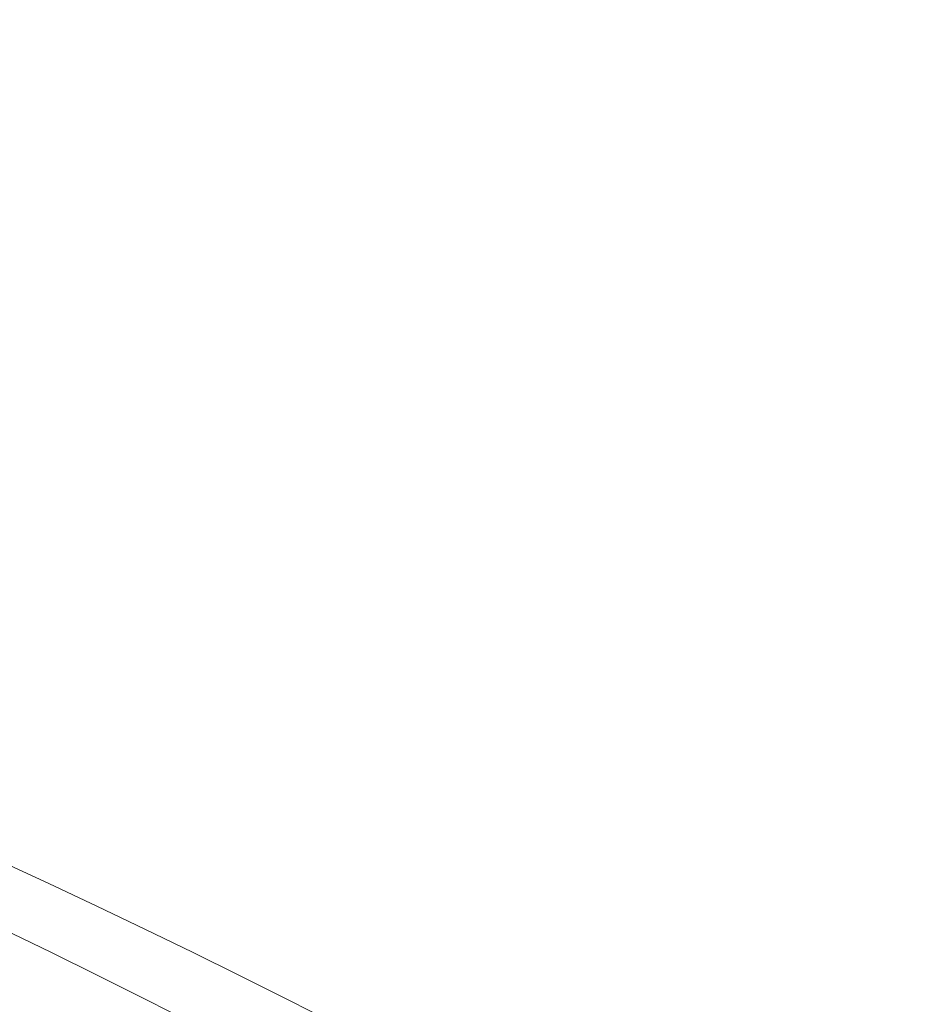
# Model space of a CAD drawing. Header units: metres. Extents: x 179483 to 180084, y 582739 to 582904.
# Tile 94 of 205: x 179769.088 to 179769.215, y 582816.393 to 582816.532. Entities that reach past the tile are written whole.
import ezdxf

# ---------------------------------------------------------------- set-up
doc = ezdxf.new("R2010")
doc.units = ezdxf.units.M
doc.layers.get('0').update_dxf_attribs({"linetype": 'CONTINUOUS', "lineweight": 9})
doc.layers.add('TA - VERDACHT_OBJECT', color=1, linetype='CONTINUOUS', lineweight=18)
doc.layers.add('TA - VRIJGEGEVEN TOT 4M-MV', color=3, linetype='CONTINUOUS', lineweight=18)
doc.styles.get("Standard").update_dxf_attribs({"font": 'arial.ttf'})

# ---------------------------------------------------------------- blocks, each defined once
blk = doc.blocks.new('Object')
at = {"lineweight": 20}
blk.add_circle((0, 0), 1.2358, dxfattribs=at)
at = {"color": 7}
blk.add_attdef('1', (-2.4803, 0.77411), '', height=1.2, dxfattribs=at)

msp = doc.modelspace()

# ---------------------------------------------------------------- hatches: boundary and pattern name
at = {"layer": 'TA - VRIJGEGEVEN TOT 4M-MV'}
h = msp.add_hatch(dxfattribs=at)
h.set_pattern_fill('ANSI31', color=256, scale=0.3, angle=90, style=0)
h.paths.add_polyline_path([(179736.90461, 582819.83279), (179732.64946, 582821.12549), (179729.81423, 582821.53386), (179723.25428, 582822.01522), (179721.5155, 582820.16668), (179722.11504, 582819.33318), (179723.64138, 582817.88511), (179731.02618, 582815.82705), (179733.22102, 582815.68073), (179739.04089, 582815.45463), (179745.88842, 582815.30894), (179750.25919, 582814.72617), (179757.65232, 582813.38196), (179757.66352, 582813.4305), (179760.34464, 582813.25411), (179760.58898, 582813.28344), (179762.69172, 582813.0997), (179765.03585, 582812.94548), (179770.7591, 582813.04249), (179770.71925, 582813.46749), (179770.45383, 582814.52917), (179770.11544, 582816.26726), (179766.78192, 582817.40768), (179764.45382, 582817.7957), (179761.6407, 582817.8927), (179759.70061, 582817.7957), (179758.36554, 582818.40911), (179751.00731, 582818.95987), (179748.55374, 582819.24266), (179745.829, 582818.08671), (179742.37254, 582819.95507), (179741.86764, 582820.01326)])

# ---------------------------------------------------------------- block references
at = {"layer": 'TA - VERDACHT_OBJECT', "linetype": 'ByBlock'}
for p in [(179768.55, 582815.29), (179768.57, 582815.29)]:
    msp.add_blockref('Object', p, dxfattribs=at)

doc.saveas('drawing.dxf')
